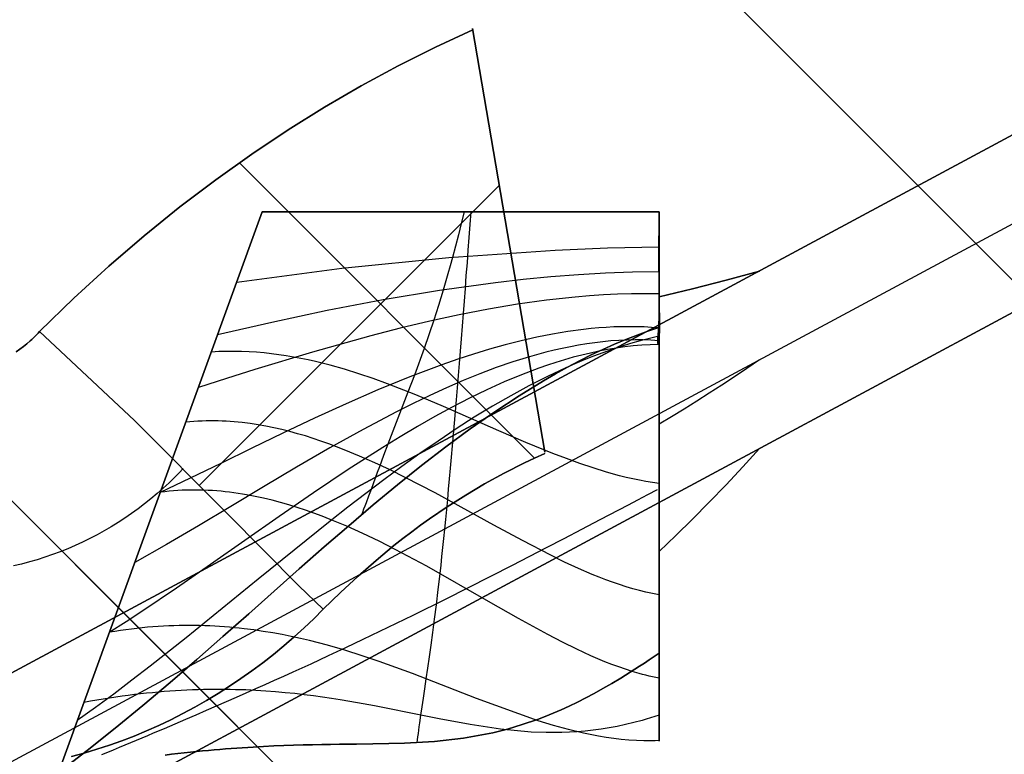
# Model space of a CAD drawing. Header units: millimetres. Extents: x -630 to 192, y -7 to 1615.
# Tile 14 of 249: x -606.21 to -602.49, y 3.84 to 6.62. Entities that reach past the tile are written whole.
import ezdxf

# ---------------------------------------------------------------- set-up
doc = ezdxf.new("R2010")
doc.units = ezdxf.units.MM
doc.header["$MEASUREMENT"] = 0
doc.layers.add('OVIDIO 160x80x72h', color=7, linetype='Continuous')

msp = doc.modelspace()

# ---------------------------------------------------------------- linework, layer by layer
at = {"layer": 'OVIDIO 160x80x72h', "extrusion": (0.202852, 0.108979, 0.973126)}
for points in [[(290.563, 519.5545), (290.563, 680.2104)], [(290.563, 680.2104), (290.563, 519.5545)], [(290.2675, 680.2104), (290.2675, 519.5545)], [(289.9721, 519.5545), (289.9721, 680.2104)], [(289.9721, 680.2104), (289.9721, 519.5545)]]:
    msp.add_lwpolyline(points, dxfattribs=at)
at = {"layer": 'OVIDIO 160x80x72h', "extrusion": (-0.26556, 0.881185, 0.391139)}
for points in [[(532.4615, 531.9455), (578.7818, 592.0638)], [(578.7818, 592.0638), (532.4615, 531.9455)]]:
    msp.add_lwpolyline(points, dxfattribs=at)
at = {"layer": 'OVIDIO 160x80x72h', "extrusion": (-0.265507, 0.881208, 0.391124)}
for points in [[(578.0692, 592.6182), (532.4494, 533.3981)], [(532.4494, 533.3981), (578.0692, 592.6182)]]:
    msp.add_lwpolyline(points, dxfattribs=at)
at = {"layer": 'OVIDIO 160x80x72h'}
for points in [[(-595.8983, -5.5422), (-628.4246, 26.9841)], [(-628.4246, 26.9841), (-595.8983, -5.5422)], [(-601.3784, -0.0621), (-622.9445, 21.504)], [(-605.3772, 6.0755), (-604.261, 4.9593)], [(-604.3948, 5.9897), (-605.5277, 4.8568)], [(-606.0615, 3.771), (-605.2905, 5.8893)], [(-605.2905, 5.8893), (-606.0615, 3.771)], [(-605.2905, 5.8893), (-603.7905, 5.8893)], [(-603.7905, 5.8893), (-605.2905, 5.8893)]]:
    msp.add_lwpolyline(points, dxfattribs=at)
at = {"layer": 'OVIDIO 160x80x72h', "extrusion": (-0.265358, 0.881269, 0.391088)}
for points in [[(576.9278, 591.9058), (575.1915, 589.6505)], [(575.1915, 589.6505), (576.9278, 591.9058)]]:
    msp.add_lwpolyline(points, dxfattribs=at)
at = {"layer": 'OVIDIO 160x80x72h', "extrusion": (0.12261, -0.276077, 0.953283)}
for points in [[(-547.9593, 457.0808), (-547.9593, 455.5808)], [(-547.9593, 455.5808), (-547.9593, 457.0808)]]:
    msp.add_lwpolyline(points, dxfattribs=at)
at = {"layer": 'OVIDIO 160x80x72h', "extrusion": (-0.265352, 0.881275, 0.39108)}
msp.add_lwpolyline([(575.1035, 589.7252), (577.0293, 592.2265)], dxfattribs=at)
at = {"layer": 'OVIDIO 160x80x72h', "extrusion": (0.12261, -0.276068, 0.953286)}
msp.add_lwpolyline([(-549.0729, 457.0821), (-549.0729, 455.5821)], dxfattribs=at)
at = {"layer": 'OVIDIO 160x80x72h', "extrusion": (-0.26535, 0.881271, 0.391089)}
for points in [[(575.0142, 589.7901), (577.1295, 592.5376)], [(577.1295, 592.5376), (575.0142, 589.7901)]]:
    msp.add_lwpolyline(points, dxfattribs=at)
at = {"layer": 'OVIDIO 160x80x72h', "extrusion": (1.17502e-06, -6.8884e-06, 1)}
for points in [[(-604.2229, 4.982), (-604.4959, 6.5824)], [(-604.4959, 6.5824), (-604.2229, 4.982)]]:
    msp.add_lwpolyline(points, dxfattribs=at)
at = {"layer": 'OVIDIO 160x80x72h', "extrusion": (0, -1.59187e-08, 1)}
for points in [[(-606.0614, 3.7713), (-605.2905, 5.8894)], [(-605.2905, 5.8894), (-606.0614, 3.7713)]]:
    msp.add_lwpolyline(points, dxfattribs=at)
at = {"layer": 'OVIDIO 160x80x72h', "extrusion": (0, 1, 0)}
for points in [[(605.2905, 719.8662), (603.7905, 719.8662)], [(603.7905, 719.8662), (605.2905, 719.8662)], [(603.7905, 719.8662), (219.1111, 719.8662)], [(603.7905, 721.3662), (219.1111, 721.3662)], [(219.1111, 719.8662), (603.7905, 719.8662)], [(219.1111, 721.3662), (603.7905, 721.3662)], [(603.7919, 719.481), (219.1111, 719.481)], [(219.1111, 717.5773), (603.411, 717.5773)], [(603.411, 717.5773), (219.1111, 717.5773)], [(603.7905, 719.8257), (219.1111, 719.8257)]]:
    msp.add_lwpolyline(points, dxfattribs=at)
at = {"layer": 'OVIDIO 160x80x72h', "extrusion": (-7.53877e-07, 1, 0)}
for points in [[(219.1111, 718.9195), (603.411, 718.9189)], [(603.411, 718.9189), (219.1111, 718.9195)]]:
    msp.add_lwpolyline(points, dxfattribs=at)
at = {"layer": 'OVIDIO 160x80x72h', "extrusion": (1, 0, 0)}
for points in [[(4.9949, 717.5773), (5.6657, 718.9189)], [(5.6657, 718.9189), (4.9949, 717.5773)], [(4.6057, 717.8324), (5.5684, 718.9827)], [(5.5684, 718.9827), (4.6057, 717.8324)], [(5.1069, 718.4313), (4.7319, 718.6188)], [(4.5326, 717.8967), (4.981, 718.7935)], [(4.6057, 717.8324), (4.5783, 717.8558), (4.5513, 717.8797), (4.5247, 717.904), (4.4986, 717.9289), (4.4729, 717.9542), (4.4476, 717.9801), (4.4228, 718.0063), (4.3984, 718.0331), (4.3746, 718.0602), (4.3512, 718.0878), (4.3284, 718.1158), (4.3061, 718.1442), (4.2843, 718.173), (4.263, 718.2021), (4.2423, 718.2316), (4.2222, 718.2614)], [(4.2222, 718.2614), (4.2423, 718.2316), (4.263, 718.2021), (4.2843, 718.173), (4.3061, 718.1442), (4.3284, 718.1158), (4.3512, 718.0878), (4.3746, 718.0602), (4.3984, 718.0331), (4.4228, 718.0063), (4.4476, 717.9801), (4.4729, 717.9542), (4.4986, 717.9289), (4.5247, 717.904), (4.5513, 717.8797), (4.5783, 717.8558), (4.6057, 717.8324)]]:
    msp.add_lwpolyline(points, dxfattribs=at)
at = {"layer": 'OVIDIO 160x80x72h', "extrusion": (0.999884, 0.000231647, 0.015199)}
for points in [[(-5.3988, 8.8825), (5.5775, 728.9895)], [(5.5775, 728.9895), (-5.3988, 8.8825)]]:
    msp.add_lwpolyline(points, dxfattribs=at)
at = {"layer": 'OVIDIO 160x80x72h', "extrusion": (1, 0.000664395, 0.000465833)}
for points in [[(4.6233, 718.5426), (5.8534, 719.405)], [(5.8534, 719.405), (4.6233, 718.5426)]]:
    msp.add_lwpolyline(points, dxfattribs=at)
at = {"layer": 'OVIDIO 160x80x72h', "extrusion": (0.000231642, 0.999884, -0.015217)}
for points in [[(606.8597, 719.8631), (595.897, -0.2203)], [(595.897, -0.2203), (606.8597, 719.8631)], [(607.9201, 719.847), (596.9574, -0.2364)], [(596.9574, -0.2364), (607.9201, 719.847)]]:
    msp.add_lwpolyline(points, dxfattribs=at)
at = {"layer": 'OVIDIO 160x80x72h', "extrusion": (-0.015219, 0.015219, 0.999768)}
msp.add_lwpolyline([(-594.0633, -6.7383), (-595.1239, -5.6779)], dxfattribs=at)
at = {"layer": 'OVIDIO 160x80x72h', "extrusion": (-0.007608, 0.018372, 0.999802)}
msp.add_lwpolyline([(558.152, -221.0149), (558.152, -222.5148)], dxfattribs=at)
at = {"layer": 'OVIDIO 160x80x72h', "extrusion": (0.999884, 0.000231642, 0.015217)}
msp.add_lwpolyline([(-5.551, 8.9051), (5.4119, 729.0021)], dxfattribs=at)
at = {"layer": 'OVIDIO 160x80x72h', "extrusion": (0.982777, 0.161494, -0.089829)}
msp.add_lwpolyline([(101.8913, 663.6685), (102.7549, 663.1964)], dxfattribs=at)
at = {"layer": 'OVIDIO 160x80x72h', "extrusion": (1.52165e-08, 0, 1)}
for points in [[(-608.2118, 4.65), (-608.1597, 4.5992), (-608.1062, 4.5494), (-608.0512, 4.5007), (-607.9949, 4.4532), (-607.9371, 4.407), (-607.8781, 4.362), (-607.8177, 4.3184), (-607.7561, 4.2761), (-607.6933, 4.2353), (-607.6294, 4.1961), (-607.5644, 4.1583), (-607.4984, 4.1221), (-607.4314, 4.0876), (-607.3635, 4.0547), (-607.2947, 4.0235), (-607.2251, 3.9941), (-607.1549, 3.9664), (-607.0839, 3.9405), (-607.0124, 3.9164), (-606.9404, 3.8941), (-606.8679, 3.8737), (-606.7951, 3.8551), (-606.7219, 3.8384), (-606.6486, 3.8236), (-606.575, 3.8106), (-606.5014, 3.7995), (-606.4277, 3.7902), (-606.3541, 3.7828), (-606.2806, 3.7772), (-606.2073, 3.7735), (-606.1342, 3.7715), (-606.0615, 3.7713)], [(-606.0615, 3.7713), (-606.1342, 3.7715), (-606.2073, 3.7735), (-606.2806, 3.7772), (-606.3541, 3.7828), (-606.4277, 3.7902), (-606.5014, 3.7995), (-606.575, 3.8106), (-606.6486, 3.8236), (-606.7219, 3.8384), (-606.7951, 3.8551), (-606.8679, 3.8737), (-606.9404, 3.8941), (-607.0124, 3.9164), (-607.0839, 3.9405), (-607.1549, 3.9664), (-607.2251, 3.9941), (-607.2947, 4.0235), (-607.3635, 4.0547), (-607.4314, 4.0876), (-607.4984, 4.1221), (-607.5644, 4.1583), (-607.6294, 4.1961), (-607.6933, 4.2353), (-607.7561, 4.2761), (-607.8177, 4.3184), (-607.8781, 4.362), (-607.9371, 4.407), (-607.9949, 4.4532), (-608.0512, 4.5007), (-608.1062, 4.5494), (-608.1597, 4.5992), (-608.2118, 4.65)]]:
    msp.add_lwpolyline(points, dxfattribs=at)
at = {"layer": 'OVIDIO 160x80x72h', "extrusion": (0.999885, 0.000231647, 0.015188)}
for points in [[(-6.4563, 8.8895), (4.5281, 728.9866)], [(4.5281, 728.9866), (-6.4563, 8.8895)]]:
    msp.add_lwpolyline(points, dxfattribs=at)
at = {"layer": 'OVIDIO 160x80x72h'}
for points in [[(-606.1323, 5.4371, 719.86), (-606.003, 5.5633, 719.8607), (-605.8711, 5.6841, 719.8624), (-605.7373, 5.7993, 719.8645), (-605.6023, 5.9084, 719.8662), (-605.4666, 6.0112, 719.8669), (-605.3303, 6.1081, 719.8669), (-605.1933, 6.1993, 719.8666), (-605.0555, 6.2851, 719.8662), (-604.9167, 6.3658, 719.866), (-604.7769, 6.4414, 719.866), (-604.6363, 6.512, 719.8661), (-604.495, 6.5775, 719.8662)], [(-604.495, 6.5775, 719.8662), (-604.6363, 6.512, 719.8661), (-604.7769, 6.4414, 719.866), (-604.9167, 6.3658, 719.866), (-605.0555, 6.2851, 719.8662), (-605.1933, 6.1993, 719.8666), (-605.3303, 6.1081, 719.8669), (-605.4666, 6.0112, 719.8669), (-605.6023, 5.9084, 719.8662), (-605.7373, 5.7993, 719.8645), (-605.8711, 5.6841, 719.8624), (-606.003, 5.5633, 719.8607), (-606.1323, 5.4371, 719.86)], [(-604.5274, 5.8897, 719.8662), (-604.5382, 5.8463, 719.8656), (-604.5493, 5.803, 719.8637), (-604.5605, 5.7599, 719.8607), (-604.5718, 5.7172, 719.8565), (-604.5803, 5.6859, 719.8527), (-604.5889, 5.6549, 719.8484), (-604.6063, 5.5944, 719.8385), (-604.624, 5.5361, 719.8275), (-604.6419, 5.4799, 719.8158), (-604.6784, 5.3734, 719.7921), (-604.7155, 5.2729, 719.7706), (-604.7405, 5.208, 719.7588), (-604.8162, 5.0114, 719.7286), (-604.8321, 4.9689, 719.7212), (-604.8479, 4.9261, 719.7126), (-604.8558, 4.9046, 719.7077), (-604.8636, 4.8833, 719.7023), (-604.8715, 4.8619, 719.6965), (-604.8793, 4.8408, 719.6902), (-604.8888, 4.8153, 719.6818), (-604.8982, 4.7903, 719.6724), (-604.9029, 4.7779, 719.6674), (-604.9076, 4.7657, 719.6622), (-604.9123, 4.7537, 719.6568), (-604.917, 4.7418, 719.6511)], [(-604.5017, 5.8893, 721.3662), (-604.5055, 5.8413, 721.3656), (-604.5092, 5.7931, 721.364), (-604.513, 5.7449, 721.3612), (-604.5167, 5.6968, 721.3574), (-604.5205, 5.6486, 721.3525), (-604.5242, 5.6006, 721.3465), (-604.528, 5.5527, 721.3395), (-604.5317, 5.505, 721.3314), (-604.5355, 5.4575, 721.3223), (-604.5392, 5.4103, 721.3122), (-604.543, 5.3634, 721.3011), (-604.5467, 5.3168, 721.2889), (-604.5504, 5.2707, 721.2757), (-604.5541, 5.2251, 721.2615), (-604.5579, 5.1799, 721.2464), (-604.5616, 5.1353, 721.2303), (-604.5653, 5.0913, 721.2132), (-604.569, 5.0479, 721.1952), (-604.5727, 5.0051, 721.1763), (-604.5764, 4.9631, 721.1565), (-604.58, 4.9217, 721.136), (-604.5837, 4.8812, 721.1147), (-604.5874, 4.8414, 721.0928), (-604.591, 4.8025, 721.0701), (-604.5946, 4.7644, 721.0469), (-604.5982, 4.7273, 721.0231), (-604.6019, 4.691, 720.9988), (-604.6054, 4.6556, 720.974), (-604.609, 4.6211, 720.9489), (-604.6126, 4.5875, 720.9234), (-604.6161, 4.5548, 720.8976), (-604.6197, 4.523, 720.8716), (-604.6232, 4.4922, 720.8455), (-604.6267, 4.4623, 720.8191), (-604.6336, 4.405, 720.7661), (-604.6404, 4.3511, 720.7126), (-604.6471, 4.3004, 720.659), (-604.6536, 4.2527, 720.6053), (-604.6599, 4.2077, 720.5517), (-604.666, 4.1654, 720.4985), (-604.6718, 4.1255, 720.4457), (-604.6773, 4.0879, 720.3934), (-604.6826, 4.0524, 720.3416), (-604.6875, 4.019, 720.2898), (-604.6921, 3.9876, 720.238), (-604.6962, 3.9582, 720.1857), (-604.6982, 3.9443, 720.1593), (-604.7, 3.931, 720.1327), (-604.7017, 3.9183, 720.1059), (-604.7033, 3.9063, 720.0789), (-604.7048, 3.895, 720.0516), (-604.7062, 3.8844, 720.024)], [(-603.7917, 5.4522, 719.1239), (-603.7923, 5.4449, 719.1395), (-603.7928, 5.4376, 719.156), (-603.7934, 5.4306, 719.1729), (-603.794, 5.4239, 719.1897), (-603.7949, 5.4122, 719.2218), (-603.7952, 5.4073, 719.2362), (-603.7955, 5.4033, 719.249), (-603.7956, 5.4001, 719.2599), (-603.7956, 5.3988, 719.2647), (-603.7956, 5.3978, 719.2691), (-603.7955, 5.3968, 719.2732), (-603.7955, 5.3961, 719.2769), (-603.7954, 5.3954, 719.2804), (-603.7953, 5.3949, 719.2837), (-603.7952, 5.3945, 719.2868), (-603.7951, 5.3942, 719.2898), (-603.7935, 5.3903, 719.3353), (-603.7931, 5.3892, 719.3509), (-603.7929, 5.3888, 719.3586), (-603.7926, 5.3887, 719.3662), (-603.7923, 5.389, 719.3826), (-603.7919, 5.3898, 719.3991), (-603.7916, 5.3912, 719.4154), (-603.7913, 5.3932, 719.4318), (-603.791, 5.3957, 719.448), (-603.7907, 5.3987, 719.4642), (-603.7905, 5.4022, 719.4802), (-603.7903, 5.4063, 719.4961), (-603.7901, 5.4109, 719.5119), (-603.7899, 5.416, 719.5275), (-603.7897, 5.4215, 719.5429), (-603.7896, 5.4276, 719.5582), (-603.7894, 5.4342, 719.5732), (-603.7894, 5.4412, 719.588), (-603.7893, 5.4487, 719.6025), (-603.7893, 5.4567, 719.6168), (-603.7893, 5.4651, 719.6308), (-603.7893, 5.474, 719.6445), (-603.7893, 5.4833, 719.6579), (-603.7894, 5.4931, 719.6709), (-603.7895, 5.5032, 719.6837), (-603.7896, 5.5138, 719.6961), (-603.7897, 5.5247, 719.7082), (-603.7898, 5.536, 719.7199), (-603.79, 5.5477, 719.7312), (-603.7901, 5.5598, 719.7421), (-603.7902, 5.5722, 719.7526), (-603.7903, 5.5849, 719.7628), (-603.7905, 5.598, 719.7725), (-603.7906, 5.6114, 719.7818), (-603.7907, 5.6251, 719.7906), (-603.7908, 5.639, 719.799), (-603.7908, 5.6533, 719.8069), (-603.7909, 5.6678, 719.8144), (-603.7909, 5.6826, 719.8213), (-603.791, 5.6976, 719.8278), (-603.791, 5.7128, 719.8338), (-603.791, 5.7282, 719.8394), (-603.791, 5.7438, 719.8444), (-603.7909, 5.7596, 719.8489), (-603.7909, 5.7755, 719.8529), (-603.7909, 5.7915, 719.8564), (-603.7908, 5.8076, 719.8593), (-603.7908, 5.8239, 719.8618), (-603.7907, 5.8402, 719.8637), (-603.7906, 5.8565, 719.8651), (-603.7906, 5.8729, 719.8659), (-603.7905, 5.8893, 719.8662)], [(-603.7905, 5.8893, 719.8662), (-603.7906, 5.8729, 719.8659), (-603.7906, 5.8565, 719.8651), (-603.7907, 5.8402, 719.8637), (-603.7908, 5.8239, 719.8618), (-603.7908, 5.8076, 719.8593), (-603.7909, 5.7915, 719.8564), (-603.7909, 5.7755, 719.8529), (-603.7909, 5.7596, 719.8489), (-603.791, 5.7438, 719.8444), (-603.791, 5.7282, 719.8394), (-603.791, 5.7128, 719.8338), (-603.791, 5.6976, 719.8278), (-603.7909, 5.6826, 719.8213), (-603.7909, 5.6678, 719.8144), (-603.7908, 5.6533, 719.8069), (-603.7908, 5.639, 719.799), (-603.7907, 5.6251, 719.7906), (-603.7906, 5.6114, 719.7818), (-603.7905, 5.598, 719.7725), (-603.7903, 5.5849, 719.7628), (-603.7902, 5.5722, 719.7526), (-603.7901, 5.5598, 719.7421), (-603.79, 5.5477, 719.7312), (-603.7898, 5.536, 719.7199), (-603.7897, 5.5247, 719.7082), (-603.7896, 5.5138, 719.6961), (-603.7895, 5.5032, 719.6837), (-603.7894, 5.4931, 719.6709), (-603.7893, 5.4833, 719.6579), (-603.7893, 5.474, 719.6445), (-603.7893, 5.4651, 719.6308), (-603.7893, 5.4567, 719.6168), (-603.7893, 5.4487, 719.6025), (-603.7894, 5.4412, 719.588), (-603.7894, 5.4342, 719.5732), (-603.7896, 5.4276, 719.5582), (-603.7897, 5.4215, 719.5429), (-603.7899, 5.416, 719.5275), (-603.7901, 5.4109, 719.5119), (-603.7903, 5.4063, 719.4961), (-603.7905, 5.4022, 719.4802), (-603.7907, 5.3987, 719.4642), (-603.791, 5.3957, 719.448), (-603.7913, 5.3932, 719.4318), (-603.7916, 5.3912, 719.4154), (-603.7919, 5.3898, 719.3991), (-603.7923, 5.389, 719.3826), (-603.7926, 5.3887, 719.3662), (-603.7929, 5.3888, 719.3586), (-603.7931, 5.3892, 719.3509), (-603.7949, 5.3937, 719.2955), (-603.7951, 5.3942, 719.2898), (-603.7952, 5.3945, 719.2868), (-603.7953, 5.3949, 719.2837), (-603.7954, 5.3954, 719.2804), (-603.7955, 5.3961, 719.2769), (-603.7955, 5.3968, 719.2732), (-603.7956, 5.3978, 719.2691), (-603.7956, 5.3988, 719.2647), (-603.7956, 5.4001, 719.2599), (-603.7955, 5.4033, 719.249), (-603.7952, 5.4073, 719.2362), (-603.7949, 5.4122, 719.2218), (-603.794, 5.4239, 719.1897), (-603.7934, 5.4306, 719.1729), (-603.7928, 5.4376, 719.156), (-603.7923, 5.4449, 719.1395), (-603.7917, 5.4522, 719.1239)], [(-603.7905, 4.2222, 718.2614), (-603.7905, 4.1859, 718.3182), (-603.7905, 4.1516, 718.3762), (-603.7905, 4.1192, 718.4353), (-603.7905, 4.0889, 718.4954), (-603.7905, 4.0606, 718.5565), (-603.7905, 4.0343, 718.6186), (-603.7905, 4.0102, 718.6815), (-603.7905, 3.9882, 718.7452), (-603.7905, 3.9683, 718.8096), (-603.7905, 3.9507, 718.8746), (-603.7905, 3.9352, 718.9402), (-603.7905, 3.9219, 719.0062), (-603.7905, 3.9109, 719.0727), (-603.7905, 3.9022, 719.1395), (-603.7905, 3.8957, 719.2065), (-603.7905, 3.8915, 719.2738), (-603.7905, 3.8896, 719.3411), (-603.7905, 3.89, 719.4084), (-603.7905, 3.8927, 719.4757), (-603.7905, 3.8976, 719.5429), (-603.7905, 3.9048, 719.6099), (-603.7905, 3.9142, 719.6766), (-603.7905, 3.9259, 719.743), (-603.7905, 3.9397, 719.8089), (-603.7905, 3.9557, 719.8743), (-603.7905, 3.9739, 719.9392), (-603.7905, 3.9942, 720.0034), (-603.7905, 4.0166, 720.0669), (-603.7905, 4.0412, 720.1297), (-603.7905, 4.0678, 720.1915), (-603.7905, 4.0965, 720.2524), (-603.7905, 4.1273, 720.3123), (-603.7905, 4.1601, 720.3711), (-603.7905, 4.1949, 720.4288), (-603.7905, 4.2317, 720.4853), (-603.7905, 4.2703, 720.5405), (-603.7905, 4.3108, 720.5943), (-603.7905, 4.3531, 720.6468), (-603.7905, 4.3971, 720.6978), (-603.7905, 4.4428, 720.7473), (-603.7905, 4.4902, 720.7953), (-603.7905, 4.5391, 720.8416), (-603.7905, 4.5896, 720.8863), (-603.7905, 4.6415, 720.9292), (-603.7905, 4.6949, 720.9703), (-603.7905, 4.7496, 721.0097), (-603.7905, 4.8056, 721.0471), (-603.7905, 4.8628, 721.0826), (-603.7905, 4.9212, 721.1161), (-603.7905, 4.9807, 721.1477), (-603.7905, 5.0413, 721.1771), (-603.7905, 5.1028, 721.2046), (-603.7905, 5.1652, 721.23), (-603.7905, 5.2284, 721.2532), (-603.7905, 5.2923, 721.2744), (-603.7905, 5.357, 721.2934), (-603.7905, 5.4222, 721.3103), (-603.7905, 5.4879, 721.325), (-603.7905, 5.5541, 721.3375), (-603.7905, 5.6207, 721.3477), (-603.7905, 5.6876, 721.3558), (-603.7905, 5.7547, 721.3615), (-603.7905, 5.822, 721.365), (-603.7905, 5.8893, 721.3662)], [(-603.7905, 5.8893, 721.3662), (-603.7905, 5.845, 721.3657), (-603.7905, 5.8002, 721.3642), (-603.7905, 5.7551, 721.3616), (-603.7905, 5.7096, 721.3581), (-603.7905, 5.6639, 721.3534), (-603.7905, 5.618, 721.3477), (-603.7905, 5.5718, 721.3408), (-603.7905, 5.5254, 721.3328), (-603.7905, 5.4789, 721.3236), (-603.7905, 5.4323, 721.3132), (-603.7905, 5.3857, 721.3017), (-603.7905, 5.339, 721.289), (-603.7905, 5.2924, 721.275), (-603.7905, 5.2458, 721.2598), (-603.7905, 5.1994, 721.2434), (-603.7905, 5.1532, 721.2257), (-603.7905, 5.1071, 721.2068), (-603.7905, 5.0613, 721.1867), (-603.7905, 5.0159, 721.1653), (-603.7905, 4.9708, 721.1427), (-603.7905, 4.9261, 721.1189), (-603.7905, 4.8818, 721.0938), (-603.7905, 4.8381, 721.0676), (-603.7905, 4.7949, 721.0402), (-603.7905, 4.7524, 721.0115), (-603.7905, 4.7104, 720.9818), (-603.7905, 4.6692, 720.9509), (-603.7905, 4.6287, 720.9189), (-603.7905, 4.5891, 720.8858), (-603.7905, 4.5502, 720.8517), (-603.7905, 4.5122, 720.8165), (-603.7905, 4.4751, 720.7804), (-603.7905, 4.439, 720.7433), (-603.7905, 4.4039, 720.7053), (-603.7905, 4.3697, 720.6664), (-603.7905, 4.3366, 720.6268), (-603.7905, 4.3046, 720.5863), (-603.7905, 4.2737, 720.5451), (-603.7905, 4.244, 720.5031), (-603.7905, 4.2154, 720.4606), (-603.7905, 4.1879, 720.4174), (-603.7905, 4.1617, 720.3737), (-603.7905, 4.1366, 720.3294), (-603.7905, 4.1128, 720.2848), (-603.7905, 4.0902, 720.2396), (-603.7905, 4.0688, 720.1942), (-603.7905, 4.0487, 720.1484), (-603.7905, 4.0298, 720.1024), (-603.7905, 4.0121, 720.0561), (-603.7905, 3.9957, 720.0097), (-603.7905, 3.9805, 719.9631), (-603.7905, 3.9665, 719.9165), (-603.7905, 3.9538, 719.8698), (-603.7905, 3.9423, 719.8232), (-603.7905, 3.9319, 719.7766), (-603.7905, 3.9227, 719.7301), (-603.7905, 3.9147, 719.6837), (-603.7905, 3.9078, 719.6376), (-603.7905, 3.9021, 719.5916), (-603.7905, 3.8974, 719.5459), (-603.7905, 3.8939, 719.5004), (-603.7905, 3.8913, 719.4553), (-603.7905, 3.8898, 719.4106), (-603.7905, 3.8893, 719.3662), (-603.7905, 3.8897, 719.3301), (-603.7905, 3.8907, 719.2939), (-603.7905, 3.8923, 719.2576), (-603.7905, 3.8946, 719.2214), (-603.7905, 3.8976, 719.185), (-603.7905, 3.9012, 719.1487), (-603.7905, 3.9055, 719.1124), (-603.7905, 3.9105, 719.0762), (-603.7905, 3.9161, 719.0399), (-603.7905, 3.9225, 719.0038), (-603.7905, 3.9294, 718.9677), (-603.7905, 3.9371, 718.9317), (-603.7905, 3.9454, 718.8959), (-603.7905, 3.9544, 718.8602), (-603.7905, 3.9641, 718.8246), (-603.7905, 3.9744, 718.7893), (-603.7905, 3.9853, 718.7541), (-603.7905, 3.9969, 718.7191), (-603.7905, 4.0091, 718.6844), (-603.7905, 4.022, 718.6499), (-603.7905, 4.0355, 718.6157), (-603.7905, 4.0496, 718.5818), (-603.7905, 4.0643, 718.5481), (-603.7905, 4.0796, 718.5148), (-603.7905, 4.0955, 718.4818), (-603.7905, 4.1119, 718.4492), (-603.7905, 4.129, 718.4169), (-603.7905, 4.1465, 718.385), (-603.7905, 4.1647, 718.3535), (-603.7905, 4.1833, 718.3224), (-603.7905, 4.2025, 718.2917), (-603.7905, 4.2222, 718.2614)], [(-603.7906, 5.7566, 719.8486), (-603.9858, 5.7522, 719.8488), (-604.1839, 5.7438, 719.8506), (-604.5858, 5.7161, 719.8567), (-604.9893, 5.6752, 719.8632), (-605.3873, 5.6233, 719.8662)], [(-603.7908, 5.6636, 719.813), (-603.891, 5.6621, 719.8134), (-603.9926, 5.6582, 719.815), (-604.0954, 5.6521, 719.8175), (-604.1992, 5.6438, 719.8209), (-604.3039, 5.6336, 719.8249), (-604.4092, 5.6215, 719.8294), (-604.6211, 5.5922, 719.8392), (-604.8335, 5.5568, 719.8491), (-605.045, 5.5165, 719.8577), (-605.2542, 5.4722, 719.8638), (-605.4596, 5.4248, 719.8662)], [(-603.411, 5.6657, 718.9189), (-603.5375, 5.6317, 718.9377), (-603.664, 5.5992, 718.9589), (-603.7905, 5.5684, 718.9827)], [(-603.7905, 5.5684, 718.9827), (-603.664, 5.5992, 718.9589), (-603.5375, 5.6317, 718.9377), (-603.411, 5.6657, 718.9189)], [(-603.7909, 5.5796, 719.7595), (-603.8426, 5.5803, 719.7608), (-603.8948, 5.58, 719.7626), (-603.9474, 5.5785, 719.7648), (-604.0004, 5.576, 719.7674), (-604.0538, 5.5724, 719.7703), (-604.1075, 5.5678, 719.7736), (-604.2159, 5.5559, 719.781), (-604.3253, 5.5405, 719.7893), (-604.4355, 5.5219, 719.7983), (-604.5463, 5.5004, 719.8076), (-604.6575, 5.4764, 719.8171), (-604.7688, 5.45, 719.8265), (-604.8799, 5.4216, 719.8354), (-605.101, 5.36, 719.8511), (-605.319, 5.2941, 719.862), (-605.4261, 5.2603, 719.8651), (-605.5319, 5.2262, 719.8662)], [(-603.7905, 5.5684, 718.9827), (-603.7905, 5.5583, 718.9916), (-603.7905, 5.5483, 719.0007), (-603.7905, 5.5298, 719.0187), (-603.7904, 5.5217, 719.0269), (-603.7904, 5.5178, 719.0311), (-603.7903, 5.5138, 719.0355), (-603.7903, 5.5096, 719.0403), (-603.7903, 5.5052, 719.0456), (-603.7904, 5.5004, 719.0516), (-603.7905, 5.4952, 719.0585), (-603.7908, 5.4834, 719.0747), (-603.7912, 5.4711, 719.0926), (-603.7914, 5.4654, 719.1014), (-603.7916, 5.4602, 719.1097), (-603.7917, 5.4557, 719.1173), (-603.7917, 5.4538, 719.1207), (-603.7917, 5.4522, 719.1239)], [(-603.7917, 5.4522, 719.1239), (-603.7917, 5.4538, 719.1207), (-603.7917, 5.4557, 719.1173), (-603.7916, 5.4602, 719.1097), (-603.7914, 5.4654, 719.1014), (-603.7912, 5.4711, 719.0926), (-603.7908, 5.4834, 719.0747), (-603.7905, 5.4952, 719.0585), (-603.7904, 5.5004, 719.0516), (-603.7903, 5.5052, 719.0456), (-603.7903, 5.5096, 719.0403), (-603.7903, 5.5138, 719.0355), (-603.7904, 5.5178, 719.0311), (-603.7904, 5.5217, 719.0269), (-603.7905, 5.5298, 719.0187), (-603.7905, 5.5483, 719.0007), (-603.7905, 5.5583, 718.9916), (-603.7905, 5.5684, 718.9827)], [(-606.2217, 5.3602, 719.8521), (-606.2077, 5.3702, 719.8538), (-606.194, 5.3805, 719.8554), (-606.1808, 5.3913, 719.8569), (-606.168, 5.4023, 719.8581), (-606.1618, 5.4079, 719.8586), (-606.1557, 5.4136, 719.859), (-606.1496, 5.4194, 719.8594), (-606.1437, 5.4252, 719.8597), (-606.138, 5.4311, 719.8599), (-606.1323, 5.4371, 719.86)], [(-606.1323, 5.4371, 719.86), (-606.138, 5.4311, 719.8599), (-606.1437, 5.4252, 719.8597), (-606.1496, 5.4194, 719.8594), (-606.1557, 5.4136, 719.859), (-606.1618, 5.4079, 719.8586), (-606.168, 5.4023, 719.8581), (-606.1808, 5.3913, 719.8569), (-606.194, 5.3805, 719.8554), (-606.2077, 5.3702, 719.8538), (-606.2217, 5.3602, 719.8521)], [(-605.0602, 4.388, 719.8802), (-605.1523, 4.4769, 719.8785), (-605.4204, 4.7475, 719.8662), (-605.774, 5.101, 719.8662), (-606.1323, 5.4371, 719.86)], [(-606.1323, 5.4371, 719.86), (-605.774, 5.101, 719.8662), (-605.4204, 4.7475, 719.8662), (-605.1523, 4.4769, 719.8785), (-605.0602, 4.388, 719.8802)], [(-603.7917, 5.4522, 719.1239), (-603.8325, 5.4391, 719.1484), (-603.874, 5.4242, 719.1727), (-603.9163, 5.4077, 719.1965), (-603.9592, 5.3896, 719.22), (-604.0027, 5.3699, 719.2432), (-604.0468, 5.3488, 719.2661), (-604.0914, 5.3263, 719.2886), (-604.1364, 5.3024, 719.3109), (-604.1817, 5.2773, 719.3329), (-604.2274, 5.2509, 719.3546), (-604.3194, 5.1946, 719.3972), (-604.4118, 5.1341, 719.4388), (-604.5043, 5.0699, 719.4797), (-604.5963, 5.0023, 719.5196), (-604.6881, 4.9317, 719.5586), (-604.7798, 4.8582, 719.5963), (-604.8717, 4.7822, 719.6324), (-604.964, 4.7038, 719.6668), (-605.0569, 4.6233, 719.6991), (-605.1507, 4.5408, 719.7292), (-605.2456, 4.4568, 719.7567), (-605.3419, 4.3713, 719.7814), (-605.4395, 4.2848, 719.8032), (-605.5387, 4.1978, 719.8219), (-605.6395, 4.1108, 719.8375), (-605.7421, 4.0241, 719.8499), (-605.8466, 3.9383, 719.8589), (-605.953, 3.8538, 719.8643), (-606.0615, 3.771, 719.8662)], [(-606.0615, 3.771, 719.8662), (-605.953, 3.8538, 719.8643), (-605.8466, 3.9383, 719.8589), (-605.7421, 4.0241, 719.8499), (-605.6395, 4.1108, 719.8375), (-605.5387, 4.1978, 719.8219), (-605.4395, 4.2848, 719.8032), (-605.3419, 4.3713, 719.7814), (-605.2456, 4.4568, 719.7567), (-605.1507, 4.5408, 719.7292), (-605.0569, 4.6233, 719.6991), (-604.964, 4.7038, 719.6668), (-604.8717, 4.7822, 719.6324), (-604.7798, 4.8582, 719.5963), (-604.6881, 4.9317, 719.5586), (-604.5963, 5.0023, 719.5196), (-604.5043, 5.0699, 719.4797), (-604.4118, 5.1341, 719.4388), (-604.3194, 5.1946, 719.3972), (-604.2274, 5.2509, 719.3546), (-604.1817, 5.2773, 719.3329), (-604.1364, 5.3024, 719.3109), (-604.0914, 5.3263, 719.2886), (-604.0468, 5.3488, 719.2661), (-604.0027, 5.3699, 719.2432), (-603.9592, 5.3896, 719.22), (-603.9163, 5.4077, 719.1965), (-603.874, 5.4242, 719.1727), (-603.8325, 5.4391, 719.1484), (-603.7917, 5.4522, 719.1239)], [(-603.7912, 5.4509, 719.6088), (-603.8192, 5.4531, 719.6133), (-603.8474, 5.4546, 719.618), (-603.8757, 5.4555, 719.6227), (-603.9041, 5.4558, 719.6275), (-603.9326, 5.4555, 719.6324), (-603.9613, 5.4546, 719.6373), (-603.99, 5.4531, 719.6423), (-604.0189, 5.4511, 719.6474), (-604.0479, 5.4485, 719.6525), (-604.0769, 5.4453, 719.6577), (-604.1353, 5.4375, 719.6681), (-604.1941, 5.4277, 719.6788), (-604.2531, 5.416, 719.6895), (-604.3124, 5.4025, 719.7002), (-604.372, 5.3873, 719.711), (-604.4318, 5.3705, 719.7217), (-604.4917, 5.3523, 719.7324), (-604.5518, 5.3326, 719.7429), (-604.612, 5.3116, 719.7533), (-604.7326, 5.2663, 719.7734), (-604.8532, 5.2169, 719.7924), (-604.9735, 5.1645, 719.81), (-605.0934, 5.1097, 719.8258), (-605.2126, 5.0534, 719.8394), (-605.3307, 4.9963, 719.8506), (-605.4476, 4.9394, 719.859), (-605.5629, 4.8834, 719.8643), (-605.6764, 4.8291, 719.8662)], [(-603.7917, 5.4199, 719.1907), (-603.8272, 5.4115, 719.2115), (-603.8626, 5.4024, 719.232), (-603.898, 5.3923, 719.2522), (-603.9333, 5.3815, 719.272), (-603.9685, 5.3699, 719.2916), (-604.0036, 5.3575, 719.3108), (-604.0387, 5.3443, 719.3297), (-604.0737, 5.3304, 719.3482), (-604.1086, 5.3158, 719.3665), (-604.1435, 5.3005, 719.3844), (-604.213, 5.2679, 719.4193), (-604.2824, 5.2327, 719.4528), (-604.3515, 5.1951, 719.4851), (-604.4204, 5.1553, 719.516), (-604.4891, 5.1133, 719.5457), (-604.5577, 5.0694, 719.5741), (-604.6262, 5.0237, 719.6011), (-604.6945, 4.9764, 719.6269), (-604.7626, 4.9275, 719.6513), (-604.8307, 4.8773, 719.6745), (-604.8988, 4.826, 719.6963), (-604.9667, 4.7736, 719.7168), (-605.0346, 4.7203, 719.736), (-605.1704, 4.6117, 719.7705), (-605.3062, 4.5014, 719.7997), (-605.4421, 4.3906, 719.8236), (-605.5783, 4.2806, 719.8422), (-605.715, 4.1725, 719.8555), (-605.7835, 4.1196, 719.8602), (-605.8522, 4.0676, 719.8635), (-605.921, 4.0168, 719.8655), (-605.9901, 3.9672, 719.8662)], [(-603.7914, 5.4025, 719.4854), (-603.8213, 5.4044, 719.495), (-603.8513, 5.4055, 719.5044), (-603.8815, 5.4057, 719.5139), (-603.9117, 5.4052, 719.5233), (-603.9421, 5.4038, 719.5326), (-603.9725, 5.4017, 719.5419), (-604.003, 5.3988, 719.5511), (-604.0336, 5.3952, 719.5603), (-604.0642, 5.3909, 719.5694), (-604.095, 5.3859, 719.5784), (-604.1258, 5.3802, 719.5873), (-604.1567, 5.3738, 719.5962), (-604.1876, 5.3668, 719.605), (-604.2187, 5.3592, 719.6137), (-604.2809, 5.3421, 719.6309), (-604.3433, 5.3227, 719.6476), (-604.4059, 5.3012, 719.664), (-604.4686, 5.2776, 719.6799), (-604.5315, 5.2521, 719.6954), (-604.5944, 5.2249, 719.7104), (-604.6575, 5.1961, 719.7249), (-604.7205, 5.1659, 719.7388), (-604.7836, 5.1343, 719.7522), (-604.9098, 5.0677, 719.7771), (-605.0356, 4.9976, 719.7994), (-605.161, 4.925, 719.8189), (-605.2856, 4.851, 719.8353), (-605.4094, 4.7769, 719.8485), (-605.5319, 4.7036, 719.8582), (-605.6531, 4.6324, 719.8641), (-605.7728, 4.5643, 719.8662)], [(-603.7916, 5.3882, 719.3537), (-603.8238, 5.3874, 719.3691), (-603.856, 5.3855, 719.3842), (-603.8883, 5.3828, 719.399), (-603.9206, 5.3792, 719.4137), (-603.9529, 5.3748, 719.4282), (-603.9853, 5.3694, 719.4424), (-604.0177, 5.3633, 719.4564), (-604.0502, 5.3563, 719.4702), (-604.0827, 5.3486, 719.4838), (-604.1152, 5.3401, 719.4972), (-604.1477, 5.3309, 719.5103), (-604.1803, 5.3209, 719.5232), (-604.2129, 5.3102, 719.5359), (-604.2455, 5.2988, 719.5484), (-604.2782, 5.2868, 719.5606), (-604.3109, 5.2741, 719.5726), (-604.3762, 5.2469, 719.596), (-604.4417, 5.2173, 719.6184), (-604.5072, 5.1856, 719.6399), (-604.5727, 5.1518, 719.6605), (-604.6383, 5.1162, 719.6801), (-604.7039, 5.0789, 719.6988), (-604.7694, 5.04, 719.7165), (-604.8349, 4.9998, 719.7333), (-604.9004, 4.9583, 719.7492), (-604.9659, 4.9158, 719.764), (-605.0966, 4.8283, 719.7908), (-605.2269, 4.7384, 719.8136), (-605.3567, 4.6475, 719.8324), (-605.486, 4.5569, 719.8471), (-605.6145, 4.4679, 719.8576), (-605.7423, 4.3817, 719.864), (-605.8058, 4.34, 719.8656), (-605.8691, 4.2996, 719.8662)], [(-603.7905, 4.8628, 721.0826), (-603.8153, 4.8664, 721.0848), (-603.8401, 4.8706, 721.0872), (-603.865, 4.8754, 721.0899), (-603.8899, 4.8806, 721.0929), (-603.9148, 4.8864, 721.0961), (-603.9398, 4.8926, 721.0995), (-603.9899, 4.9065, 721.1071), (-604.0401, 4.9219, 721.1155), (-604.0905, 4.9389, 721.1247), (-604.141, 4.9572, 721.1345), (-604.1917, 4.9767, 721.145), (-604.2938, 5.0184, 721.1674), (-604.3966, 5.0627, 721.1912), (-604.605, 5.1541, 721.2405), (-604.7106, 5.1984, 721.2647), (-604.8173, 5.2401, 721.2877), (-604.8711, 5.2595, 721.2987), (-604.9251, 5.2778, 721.309), (-604.9795, 5.2947, 721.3188), (-605.0341, 5.3101, 721.3279), (-605.0891, 5.3239, 721.3362), (-605.1167, 5.3301, 721.34), (-605.1444, 5.3358, 721.3437), (-605.1722, 5.3411, 721.3471), (-605.2, 5.3458, 721.3502), (-605.2279, 5.35, 721.3531), (-605.2559, 5.3536, 721.3557), (-605.284, 5.3566, 721.3581), (-605.3122, 5.359, 721.3602), (-605.3405, 5.3609, 721.362), (-605.3689, 5.362, 721.3634), (-605.3973, 5.3625, 721.3646), (-605.4259, 5.3623, 721.3655), (-605.4545, 5.3615, 721.366), (-605.4832, 5.3598, 721.3662)], [(-603.411, 5.3303, 718.2481), (-603.4584, 5.298, 718.2649), (-603.5058, 5.2661, 718.2826), (-603.5533, 5.2348, 718.3012), (-603.6007, 5.2041, 718.3208), (-603.6482, 5.1739, 718.3412), (-603.6956, 5.1443, 718.3625), (-603.7431, 5.1154, 718.3846), (-603.7905, 5.0871, 718.4076)], [(-603.7905, 4.4428, 720.7473), (-603.8028, 4.4451, 720.7496), (-603.8152, 4.4475, 720.7521), (-603.8401, 4.4529, 720.7575), (-603.8651, 4.459, 720.7634), (-603.8902, 4.4658, 720.7699), (-603.9154, 4.4733, 720.777), (-603.9407, 4.4815, 720.7846), (-603.9662, 4.4902, 720.7926), (-603.9917, 4.4996, 720.8012), (-604.0174, 4.5095, 720.8102), (-604.0432, 4.5199, 720.8196), (-604.0951, 4.5423, 720.8397), (-604.1475, 4.5665, 720.8612), (-604.2003, 4.5922, 720.8841), (-604.3071, 4.6474, 720.9329), (-604.4156, 4.7063, 720.9849), (-604.6373, 4.8274, 721.0924), (-604.7505, 4.8862, 721.1451), (-604.8076, 4.9143, 721.1707), (-604.8651, 4.9413, 721.1954), (-604.9229, 4.9669, 721.2192), (-604.981, 4.991, 721.2418), (-605.0395, 5.0132, 721.263), (-605.0688, 5.0236, 721.2731), (-605.0983, 5.0335, 721.2828), (-605.1278, 5.0427, 721.2921), (-605.1574, 5.0514, 721.3009), (-605.1871, 5.0595, 721.3093), (-605.2168, 5.0669, 721.3172), (-605.2467, 5.0736, 721.3246), (-605.2766, 5.0797, 721.3314), (-605.3066, 5.085, 721.3377), (-605.3366, 5.0895, 721.3435), (-605.3667, 5.0933, 721.3486), (-605.3969, 5.0962, 721.3531), (-605.4121, 5.0974, 721.3552), (-605.4272, 5.0983, 721.357), (-605.4424, 5.099, 721.3587), (-605.4575, 5.0995, 721.3603), (-605.4727, 5.0998, 721.3616), (-605.488, 5.0998, 721.3628), (-605.5032, 5.0996, 721.3638), (-605.5184, 5.0992, 721.3647), (-605.5337, 5.0985, 721.3653), (-605.549, 5.0976, 721.3658), (-605.5643, 5.0965, 721.3661), (-605.5796, 5.0951, 721.3662)], [(-603.411, 4.9949, 717.5773), (-603.4742, 4.9261, 717.6134), (-603.5375, 4.8587, 717.6522), (-603.6007, 4.7929, 717.6935), (-603.664, 4.7287, 717.7374), (-603.7272, 4.6663, 717.7837), (-603.7905, 4.6057, 717.8324)], [(-603.7905, 4.6057, 717.8324), (-603.7272, 4.6663, 717.7837), (-603.664, 4.7287, 717.7374), (-603.6007, 4.7929, 717.6935), (-603.5375, 4.8587, 717.6522), (-603.4742, 4.9261, 717.6134), (-603.411, 4.9949, 717.5773)], [(-604.222, 4.977, 719.8662), (-604.2612, 4.9592, 719.8662), (-604.2999, 4.9408, 719.8663), (-604.376, 4.9021, 719.8665), (-604.45, 4.8615, 719.8666), (-604.5217, 4.8191, 719.8662), (-604.5911, 4.7753, 719.8652), (-604.6589, 4.7293, 719.8644), (-604.6924, 4.7054, 719.8643), (-604.7258, 4.6807, 719.8644), (-604.7593, 4.6551, 719.865), (-604.7929, 4.6286, 719.8662), (-604.8605, 4.5727, 719.8699), (-604.9283, 4.5135, 719.8746), (-604.9951, 4.4516, 719.8786), (-605.0279, 4.42, 719.8798), (-605.0602, 4.388, 719.8802)], [(-605.0602, 4.388, 719.8802), (-605.0279, 4.42, 719.8798), (-604.9951, 4.4516, 719.8786), (-604.9283, 4.5135, 719.8746), (-604.8605, 4.5727, 719.8699), (-604.7929, 4.6286, 719.8662), (-604.7593, 4.6551, 719.865), (-604.7258, 4.6807, 719.8644), (-604.6924, 4.7054, 719.8643), (-604.6589, 4.7293, 719.8644), (-604.5911, 4.7753, 719.8652), (-604.5217, 4.8191, 719.8662), (-604.45, 4.8615, 719.8666), (-604.376, 4.9021, 719.8665), (-604.2999, 4.9408, 719.8663), (-604.2612, 4.9592, 719.8662), (-604.222, 4.977, 719.8662)], [(-605.5897, 4.9195, 719.85), (-605.6051, 4.9033, 719.85), (-605.6208, 4.8874, 719.85), (-605.6428, 4.866, 719.85), (-605.6652, 4.8451, 719.85), (-605.6882, 4.8248, 719.8501), (-605.7117, 4.8051, 719.8501), (-605.7357, 4.7859, 719.8501), (-605.7601, 4.7673, 719.8502), (-605.785, 4.7494, 719.8503), (-605.8103, 4.732, 719.8503), (-605.836, 4.7153, 719.8504), (-605.8621, 4.6992, 719.8505), (-605.8886, 4.6838, 719.8506), (-605.9155, 4.6689, 719.8507), (-605.9427, 4.6548, 719.8508), (-605.9702, 4.6413, 719.851), (-605.9981, 4.6286, 719.8511), (-606.0263, 4.6165, 719.8512), (-606.0548, 4.6051, 719.8514), (-606.0835, 4.5944, 719.8516), (-606.1126, 4.5845, 719.8517), (-606.1418, 4.5752, 719.8519), (-606.1713, 4.5667, 719.8521), (-606.2009, 4.5589, 719.8523), (-606.2308, 4.5518, 719.8525)], [(-603.7972, 4.8397, 718.6869), (-603.8346, 4.8201, 718.7181), (-603.8715, 4.8007, 718.7501), (-603.9079, 4.7816, 718.7829), (-603.9438, 4.7628, 718.8166), (-604.0143, 4.7259, 718.8859), (-604.0833, 4.6898, 718.9579), (-604.1507, 4.6546, 719.0321), (-604.2169, 4.6202, 719.1082), (-604.3462, 4.5535, 719.2647), (-604.5972, 4.4262, 719.5851), (-604.7216, 4.3645, 719.7435), (-604.8473, 4.3035, 719.897), (-604.911, 4.2731, 719.9711), (-604.9755, 4.2426, 720.0429), (-605.041, 4.2119, 720.112), (-605.1076, 4.1811, 720.1782), (-605.1414, 4.1656, 720.2101), (-605.1756, 4.15, 720.2412), (-605.2101, 4.1343, 720.2713), (-605.2451, 4.1186, 720.3004), (-605.2805, 4.1027, 720.3286), (-605.3163, 4.0867, 720.3557), (-605.3526, 4.0707, 720.3817), (-605.3893, 4.0544, 720.4066), (-605.4266, 4.0381, 720.4303), (-605.4644, 4.0216, 720.4528), (-605.5027, 4.005, 720.4741), (-605.5417, 3.9882, 720.494), (-605.5812, 3.9712, 720.5126), (-605.6213, 3.954, 720.5298), (-605.6621, 3.9367, 720.5456), (-605.7035, 3.9192, 720.5599), (-605.7245, 3.9103, 720.5665), (-605.7456, 3.9014, 720.5727), (-605.7669, 3.8925, 720.5785), (-605.7884, 3.8835, 720.5839), (-605.8101, 3.8744, 720.5889), (-605.832, 3.8653, 720.5935), (-605.854, 3.8561, 720.5977), (-605.8763, 3.8469, 720.6015), (-605.8987, 3.8376, 720.6048)], [(-603.7905, 4.1273, 720.3123), (-603.803, 4.1298, 720.3168), (-603.8155, 4.1324, 720.3216), (-603.8281, 4.1353, 720.3265), (-603.8408, 4.1384, 720.3317), (-603.8535, 4.1417, 720.3372), (-603.8662, 4.1451, 720.3428), (-603.8917, 4.1527, 720.3548), (-603.9174, 4.161, 720.3677), (-603.9433, 4.1699, 720.3814), (-603.9694, 4.1796, 720.3958), (-603.9956, 4.1899, 720.4111), (-604.0219, 4.2009, 720.427), (-604.0484, 4.2124, 720.4436), (-604.1019, 4.2371, 720.4787), (-604.156, 4.2637, 720.5161), (-604.2107, 4.2921, 720.5555), (-604.3219, 4.3529, 720.6392), (-604.4353, 4.4176, 720.7276), (-604.6686, 4.5503, 720.9091), (-604.7883, 4.6143, 720.9977), (-604.8489, 4.6448, 721.0404), (-604.91, 4.6741, 721.0818), (-604.9715, 4.7017, 721.1215), (-605.0335, 4.7275, 721.1592), (-605.0647, 4.7397, 721.1773), (-605.0959, 4.7513, 721.1947), (-605.1273, 4.7623, 721.2115), (-605.1588, 4.7728, 721.2277), (-605.1904, 4.7825, 721.2431), (-605.2221, 4.7916, 721.2578), (-605.2539, 4.8, 721.2717), (-605.2858, 4.8077, 721.2849), (-605.3178, 4.8145, 721.2971), (-605.3499, 4.8206, 721.3085), (-605.3659, 4.8233, 721.3139), (-605.382, 4.8259, 721.319), (-605.3982, 4.8281, 721.3239), (-605.4143, 4.8302, 721.3285), (-605.4305, 4.8321, 721.3329), (-605.4467, 4.8337, 721.3371), (-605.4629, 4.8351, 721.3409), (-605.4792, 4.8363, 721.3446), (-605.4955, 4.8372, 721.3479), (-605.5118, 4.8379, 721.351), (-605.5281, 4.8383, 721.3538), (-605.5444, 4.8385, 721.3564), (-605.5608, 4.8384, 721.3586), (-605.5772, 4.838, 721.3606), (-605.5936, 4.8374, 721.3623), (-605.61, 4.8366, 721.3637), (-605.6265, 4.8354, 721.3648), (-605.6429, 4.834, 721.3655), (-605.6594, 4.8323, 721.366), (-605.676, 4.8303, 721.3662)], [(-605.0602, 4.388, 719.8802), (-605.0958, 4.3523, 719.8801), (-605.1325, 4.3175, 719.8797), (-605.1701, 4.2834, 719.8792), (-605.2087, 4.2501, 719.8785), (-605.2483, 4.2176, 719.8776), (-605.2886, 4.1861, 719.8766), (-605.3298, 4.1555, 719.8755), (-605.3717, 4.1259, 719.8744), (-605.4143, 4.0972, 719.8732), (-605.4576, 4.0696, 719.872), (-605.5015, 4.0431, 719.8708), (-605.546, 4.0177, 719.8696), (-605.5909, 3.9935, 719.8685), (-605.6363, 3.9704, 719.8675), (-605.6822, 3.9486, 719.8666), (-605.7284, 3.928, 719.8658), (-605.7749, 3.9088, 719.8652), (-605.8216, 3.8908, 719.8647), (-605.8687, 3.8741, 719.8643), (-605.9161, 3.8587, 719.8641), (-605.9636, 3.8445, 719.864), (-606.0115, 3.8317, 719.864)], [(-606.0115, 3.8317, 719.864), (-605.9636, 3.8445, 719.864), (-605.9161, 3.8587, 719.8641), (-605.8687, 3.8741, 719.8643), (-605.8216, 3.8908, 719.8647), (-605.7749, 3.9088, 719.8652), (-605.7284, 3.928, 719.8658), (-605.6822, 3.9486, 719.8666), (-605.6363, 3.9704, 719.8675), (-605.5909, 3.9935, 719.8685), (-605.546, 4.0177, 719.8696), (-605.5015, 4.0431, 719.8708), (-605.4576, 4.0696, 719.872), (-605.4143, 4.0972, 719.8732), (-605.3717, 4.1259, 719.8744), (-605.3298, 4.1555, 719.8755), (-605.2886, 4.1861, 719.8766), (-605.2483, 4.2176, 719.8776), (-605.2087, 4.2501, 719.8785), (-605.1701, 4.2834, 719.8792), (-605.1325, 4.3175, 719.8797), (-605.0958, 4.3523, 719.8801), (-605.0602, 4.388, 719.8802)], [(-603.7905, 3.8915, 719.2738), (-603.8049, 3.891, 719.2863), (-603.8192, 3.8908, 719.2992), (-603.8335, 3.8908, 719.3124), (-603.8479, 3.891, 719.326), (-603.8765, 3.892, 719.3543), (-603.905, 3.8938, 719.3839), (-603.9336, 3.8964, 719.4148), (-603.9621, 3.8997, 719.4469), (-603.9906, 3.9037, 719.4802), (-604.019, 3.9084, 719.5146), (-604.076, 3.9198, 719.5865), (-604.1331, 3.9335, 719.6621), (-604.1903, 3.9493, 719.7409), (-604.2477, 3.9669, 719.8225), (-604.4808, 4.051, 720.1668), (-604.7228, 4.1449, 720.5171), (-604.7852, 4.1681, 720.602), (-604.8485, 4.1906, 720.6849), (-604.9128, 4.2122, 720.7653), (-604.9782, 4.2328, 720.8427), (-605.0446, 4.2519, 720.9167), (-605.0783, 4.2609, 720.9523), (-605.1123, 4.2694, 720.9868), (-605.1465, 4.2775, 721.0202), (-605.1811, 4.2851, 721.0524), (-605.2161, 4.2921, 721.0834), (-605.2513, 4.2986, 721.1132), (-605.287, 4.3045, 721.1416), (-605.3229, 4.3097, 721.1686), (-605.3593, 4.3144, 721.1941), (-605.3776, 4.3164, 721.2063), (-605.396, 4.3183, 721.2181), (-605.4145, 4.32, 721.2295), (-605.4331, 4.3215, 721.2406), (-605.4518, 4.3228, 721.2512), (-605.4705, 4.324, 721.2614), (-605.4894, 4.3249, 721.2711), (-605.5084, 4.3257, 721.2805), (-605.5275, 4.3262, 721.2894), (-605.5467, 4.3266, 721.2978), (-605.566, 4.3267, 721.3058), (-605.5854, 4.3266, 721.3134), (-605.6049, 4.3263, 721.3204), (-605.6245, 4.3258, 721.327), (-605.6443, 4.325, 721.3331), (-605.6641, 4.3241, 721.3387), (-605.684, 4.3228, 721.3438), (-605.7041, 4.3214, 721.3484), (-605.7243, 4.3197, 721.3525), (-605.7446, 4.3178, 721.3561), (-605.765, 4.3156, 721.3591), (-605.7855, 4.3132, 721.3617), (-605.8061, 4.3105, 721.3636), (-605.8268, 4.3075, 721.365), (-605.8477, 4.3043, 721.3659), (-605.8687, 4.3008, 721.3662)], [(-605.6575, 3.8371, 721.2788), (-605.6333, 3.84, 721.2672), (-605.6095, 3.8429, 721.255), (-605.5859, 3.8455, 721.2421), (-605.5626, 3.848, 721.2285), (-605.5397, 3.8504, 721.2144), (-605.517, 3.8526, 721.1996), (-605.4946, 3.8547, 721.1842), (-605.4725, 3.8567, 721.1682), (-605.4507, 3.8586, 721.1516), (-605.4292, 3.8603, 721.1345), (-605.4079, 3.8619, 721.1168), (-605.3869, 3.8634, 721.0985), (-605.3662, 3.8649, 721.0797), (-605.3457, 3.8662, 721.0603), (-605.3255, 3.8674, 721.0405), (-605.3055, 3.8685, 721.0201), (-605.2858, 3.8695, 720.9992), (-605.247, 3.8713, 720.956), (-605.2092, 3.8728, 720.9108), (-605.1722, 3.8741, 720.8639), (-605.1361, 3.8751, 720.8153), (-605.1007, 3.8759, 720.765), (-605.0661, 3.8766, 720.7132), (-605.0323, 3.8772, 720.66), (-604.9991, 3.8776, 720.6053), (-604.9346, 3.8784, 720.4923), (-604.8724, 3.8792, 720.3747), (-604.8122, 3.8804, 720.2534), (-604.7536, 3.8822, 720.1289), (-604.6402, 3.8887, 719.8732), (-604.5297, 3.901, 719.613), (-604.4196, 3.9214, 719.3538), (-604.364, 3.9353, 719.2263), (-604.3076, 3.9521, 719.101), (-604.2501, 3.972, 718.9786), (-604.2208, 3.9832, 718.9188), (-604.1911, 3.9953, 718.8599), (-604.161, 4.0083, 718.8021), (-604.1305, 4.0222, 718.7455), (-604.0994, 4.0372, 718.6901), (-604.0678, 4.0532, 718.636), (-604.0356, 4.0702, 718.5834), (-604.0027, 4.0884, 718.5322), (-603.9692, 4.1076, 718.4827), (-603.935, 4.1281, 718.4347), (-603.9177, 4.1387, 718.4114), (-603.9001, 4.1497, 718.3886), (-603.8823, 4.161, 718.3662), (-603.8644, 4.1726, 718.3442), (-603.8462, 4.1845, 718.3228), (-603.8279, 4.1967, 718.3018), (-603.8093, 4.2093, 718.2814), (-603.7905, 4.2222, 718.2614)], [(-603.7905, 4.2222, 718.2614), (-603.8093, 4.2093, 718.2814), (-603.8279, 4.1967, 718.3018), (-603.8462, 4.1845, 718.3228), (-603.8644, 4.1726, 718.3442), (-603.8823, 4.161, 718.3662), (-603.9001, 4.1497, 718.3886), (-603.9177, 4.1387, 718.4114), (-603.935, 4.1281, 718.4347), (-603.9692, 4.1076, 718.4827), (-604.0027, 4.0884, 718.5322), (-604.0356, 4.0702, 718.5834), (-604.0678, 4.0532, 718.636), (-604.0994, 4.0372, 718.6901), (-604.1305, 4.0222, 718.7455), (-604.161, 4.0083, 718.8021), (-604.1911, 3.9953, 718.8599), (-604.2208, 3.9832, 718.9188), (-604.2501, 3.972, 718.9786), (-604.3076, 3.9521, 719.101), (-604.364, 3.9353, 719.2263), (-604.4196, 3.9214, 719.3538), (-604.5297, 3.901, 719.613), (-604.6402, 3.8887, 719.8732), (-604.7536, 3.8822, 720.1289), (-604.8122, 3.8804, 720.2534), (-604.8724, 3.8792, 720.3747), (-604.9346, 3.8784, 720.4923), (-604.9991, 3.8776, 720.6053), (-605.0323, 3.8772, 720.66), (-605.0661, 3.8766, 720.7132), (-605.1007, 3.8759, 720.765), (-605.1361, 3.8751, 720.8153), (-605.1722, 3.8741, 720.8639), (-605.2092, 3.8728, 720.9108), (-605.247, 3.8713, 720.956), (-605.2858, 3.8695, 720.9992), (-605.3055, 3.8685, 721.0201), (-605.3255, 3.8674, 721.0405), (-605.3457, 3.8662, 721.0603), (-605.3662, 3.8649, 721.0797), (-605.3869, 3.8634, 721.0985), (-605.4079, 3.8619, 721.1168), (-605.4292, 3.8603, 721.1345), (-605.4507, 3.8586, 721.1516), (-605.4725, 3.8567, 721.1682), (-605.4946, 3.8547, 721.1842), (-605.517, 3.8526, 721.1996), (-605.5397, 3.8504, 721.2144), (-605.5626, 3.848, 721.2285), (-605.5859, 3.8455, 721.2421), (-605.6095, 3.8429, 721.255), (-605.6333, 3.84, 721.2672), (-605.6575, 3.8371, 721.2788)], [(-603.7905, 3.9882, 718.7452), (-603.8067, 3.9828, 718.7623), (-603.8229, 3.9777, 718.7798), (-603.8389, 3.9728, 718.7978), (-603.8548, 3.9682, 718.8162), (-603.8865, 3.9596, 718.8541), (-603.9178, 3.9521, 718.8935), (-603.9488, 3.9454, 718.9344), (-603.9794, 3.9397, 718.9766), (-604.0099, 3.9348, 719.0202), (-604.04, 3.9307, 719.065), (-604.07, 3.9274, 719.1109), (-604.0997, 3.9249, 719.1579), (-604.1586, 3.922, 719.255), (-604.2169, 3.9218, 719.3556), (-604.2747, 3.924, 719.4591), (-604.3899, 3.9347, 719.6728), (-604.5052, 3.9519, 719.8916), (-604.6222, 3.9736, 720.1109), (-604.7421, 3.9978, 720.3263), (-604.8035, 4.0102, 720.4311), (-604.8662, 4.0225, 720.5332), (-604.9303, 4.0344, 720.6321), (-604.9959, 4.0456, 720.7271), (-605.0294, 4.0509, 720.7731), (-605.0633, 4.0559, 720.8179), (-605.0976, 4.0606, 720.8614), (-605.1325, 4.065, 720.9036), (-605.1679, 4.0691, 720.9445), (-605.2038, 4.0727, 720.9839), (-605.2402, 4.076, 721.0218), (-605.2773, 4.0788, 721.0581), (-605.3149, 4.0811, 721.0928), (-605.334, 4.0821, 721.1095), (-605.3532, 4.0829, 721.1257), (-605.3725, 4.0836, 721.1415), (-605.3921, 4.0841, 721.1569), (-605.4118, 4.0845, 721.1717), (-605.4316, 4.0848, 721.1861), (-605.4516, 4.0849, 721.2001), (-605.4718, 4.0849, 721.2135), (-605.4922, 4.0847, 721.2264), (-605.5128, 4.0843, 721.2388), (-605.5335, 4.0837, 721.2507), (-605.5544, 4.083, 721.2621), (-605.5755, 4.0821, 721.2729), (-605.5968, 4.0811, 721.2832), (-605.6183, 4.0798, 721.2929), (-605.64, 4.0783, 721.302), (-605.6618, 4.0767, 721.3106), (-605.6839, 4.0749, 721.3186), (-605.7062, 4.0728, 721.326), (-605.7286, 4.0706, 721.3329), (-605.7513, 4.0681, 721.3391), (-605.7742, 4.0655, 721.3447), (-605.7973, 4.0626, 721.3496), (-605.8206, 4.0595, 721.354), (-605.8441, 4.0562, 721.3577), (-605.8679, 4.0526, 721.3607), (-605.8918, 4.0488, 721.3631), (-605.916, 4.0448, 721.3648), (-605.9404, 4.0406, 721.3658), (-605.9651, 4.0361, 721.3662)]]:
    msp.add_polyline3d(points, dxfattribs=at)

doc.saveas('drawing.dxf')
